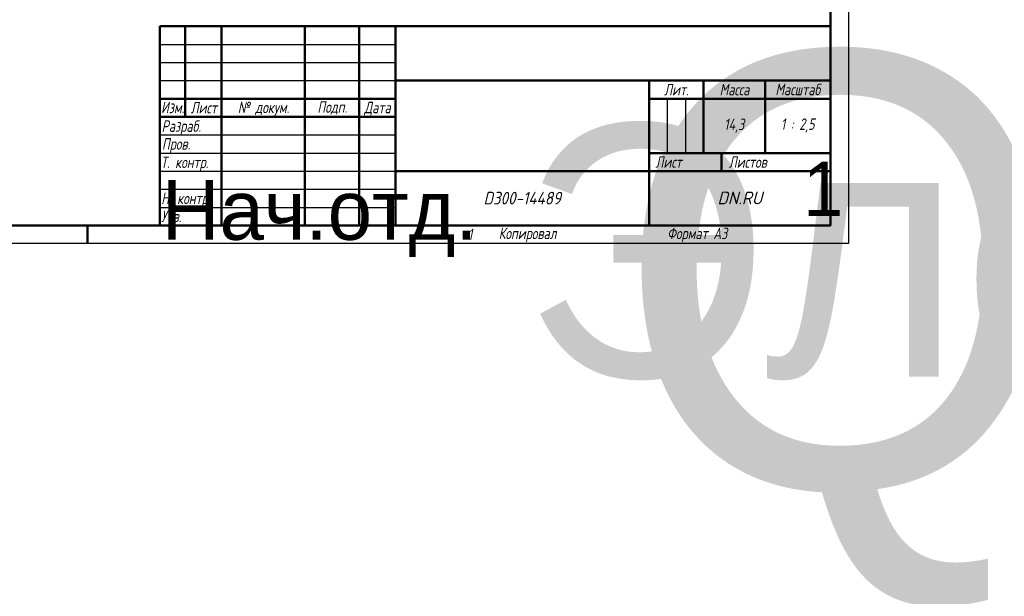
# Model space of a CAD drawing. Header units: millimetres. Extents: x -3597 to 7271, y -243 to 932.
# Tile 8 of 12: x 478 to 1158, y -243 to 155. Entities that reach past the tile are written whole.
import ezdxf
from ezdxf.enums import TextEntityAlignment as Align

# ---------------------------------------------------------------- set-up
doc = ezdxf.new("R2018")
doc.units = ezdxf.units.MM
doc.header["$LTSCALE"] = 2.5
doc.layers.add('Заголовок (ГОСТ)', color=7, linetype='Continuous', lineweight=50)
doc.layers.add('Кромка (ГОСТ)', color=7, linetype='Continuous', lineweight=50)
doc.styles.add('Альтернативный текст (ГОСТ)', font='arial.ttf', dxfattribs={"width": 0.8})

# ---------------------------------------------------------------- blocks, each defined once
blk = doc.blocks.new('Рамки ГОСТ - Рамка')
at = {"layer": 'Кромка (ГОСТ)', "lineweight": 25}
for p, q in [((420, 297), (420, 0)), ((420, 0), (0, 0))]:
    blk.add_line(p, q, dxfattribs=at)
at = {"layer": 'Кромка (ГОСТ)'}
for p, q in [((415, 5), (415, 292)), ((20, 5), (415, 5)), ((210, 5), (210, 0))]:
    blk.add_line(p, q, dxfattribs=at)
at = {"layer": 'Кромка (ГОСТ)', "char_height": 3.17, "attachment_point": 1, "style": 'Альтернативный текст (ГОСТ)'}
for s, insert, width in [('\\fGOST Common|b0|i1;{\\H3.1700;1}', (315, 4.14), 6.6287), ('\\fGOST Common|b0|i1;{\\H3.1700;Формат А3}', (370, 4.39), 25.2103)]:
    blk.add_mtext(s, dxfattribs=dict(at, insert=insert, width=width))
blk = doc.blocks.new('Основные надписи ГОСТ - Форма 1')
at = {"layer": 'Заголовок (ГОСТ)'}
for p, q in [((0, 55), (185, 55)), ((0, 0), (0, 55)), ((0, 0), (0, 55)), ((7, 55), (7, 30)), ((17, 55), (17, 0)), ((40, 55), (40, 0)), ((55, 55), (55, 0)), ((65, 55), (65, 0)), ((185, 0), (185, 55)), ((65, 40), (185, 40)), ((135, 40), (135, 0)), ((150, 40), (150, 20)), ((167, 40), (167, 20)), ((0, 35), (65, 35)), ((135, 35), (185, 35)), ((0, 30), (65, 30)), ((135, 20), (185, 20)), ((155, 20), (155, 15)), ((65, 15), (185, 15)), ((185, 0), (0, 0))]:
    blk.add_line(p, q, dxfattribs=at)
at = {"layer": 'Заголовок (ГОСТ)', "linetype": 'Continuous', "lineweight": 25}
for p, q in [((0, 50), (65, 50)), ((0, 45), (65, 45)), ((0, 40), (65, 40)), ((140, 35), (140, 20)), ((145, 35), (145, 20)), ((0, 25), (65, 25)), ((0, 20), (65, 20)), ((0, 15), (65, 15)), ((0, 10), (65, 10)), ((0, 5), (65, 5))]:
    blk.add_line(p, q, dxfattribs=at)
at = {"layer": 'Заголовок (ГОСТ)', "style": 'Альтернативный текст (ГОСТ)'}
for s, insert, char_height, width, attachment_point in [('\\fGOST Common|b0|i1;{\\H3.1700;Лит.}', (142.52, 37.49), 3.17, 14.9766, 5), ('\\fGOST Common|b0|i1;{\\H3.1700;Масса}', (158.55, 37.51), 3.17, 16.9878, 5), ('\\fGOST Common|b0|i1;{\\H3.1700;Масштаб}', (176.02, 37.53), 3.17, 17.8316, 5), ('\\fGOST Common|b0|i1;{\\H3.1700;Изм.}', (3.5, 32.56), 3.17, 6.9635, 5), ('\\fGOST Common|b0|i1;{\\H3.1700;Лист}', (12.1, 32.5), 3.17, 10.0029, 5), ('\\A0;\\fGOST Common|b0|i1;{\\H3.1700;№ докум.}', (28.58, 32.16), 3.17, 22.9069, 5), ('\\fGOST Common|b0|i1;{\\H3.1700;Подп.}', (47.56, 32.45), 3.17, 14.879, 5), ('\\fGOST Common|b0|i1;{\\H3.1700;Дата}', (60.02, 32.24), 3.17, 9.9614, 5), ('\\fGOST Common|b0|i1;{\\H3.1700;Разраб.}', (0.47, 27), 3.17, 16.9971, 4), ('\\fGOST Common|b0|i1;{\\H3.1700;14,3}', (158.47, 27.53), 3.17, 17.0435, 5), ('\\fGOST Common|b0|i1;{\\H3.1700;1 : 2,5}', (176, 27.6), 3.17, 17.9476, 5), ('\\fGOST Common|b0|i1;{\\H3.1700;Пров.}', (0.56, 22.08), 3.17, 17.0192, 4), ('\\A0;\\fGOST Common|b0|i1;{\\H3.1700;Т. контр.}', (0.23, 17.01), 3.17, 16.9554, 4), ('\\fGOST Common|b0|i1;{\\H3.1700;Лист}', (140.37, 17.5), 3.17, 10.5071, 5), ('\\fGOST Common|b0|i1;{\\H3.1700;Листов}', (162.21, 17.5), 3.17, 14.3668, 5), ('\\A1;', (150.6, 17.54), 3.17, 8.8313, 5), ('\\fGOST Common|b0|i1;{\\H3.1700;Н. контр.}', (0.36, 7.05), 3.17, 16.9999, 4), ('\\fGOST Common|b0|i1;\\W0.90;{\\H3.5000;D300-14489}', (99.98, 7.54), 3.5, 67.2576, 5), ('\\fGOST Common|b0|i1;\\W1.00;{\\H3.5000;DN.RU}', (160.02, 7.6), 3.5, 49.9832, 5), ('\\fGOST Common|b0|i1;{\\H3.1700;Утв.}', (0.34, 2.52), 3.17, 17.0083, 4), ('\\fGOST Common|b0|i1;{\\H3.1700;Копировал}', (93.48, -0.59), 3.17, 19.7871, 1)]:
    blk.add_mtext(s, dxfattribs=dict(at, insert=insert, char_height=char_height, width=width, attachment_point=attachment_point))
at = {"layer": 'Заголовок (ГОСТ)', "lineweight": 30, "flags": 104}
for tag, height, p in [('Изм1', 2.89, (3.51, 52.52)), ('Лист1', 2.89, (12.03, 52.52)), ('Докум1', 2.89, (28.54, 52.48)), ('Изм2', 2.89, (3.5, 47.52)), ('Лист2', 2.89, (12.01, 47.5)), ('Докум2', 2.89, (28.53, 47.5)), ('ОБОЗНАЧЕНИЕ', 5, (125.33, 47.56)), ('Изм3', 2.89, (3.5, 42.5)), ('Лист3', 2.89, (12.01, 42.51)), ('Докум3', 2.89, (28.51, 42.48)), ('Изм4', 2.89, (3.51, 37.5)), ('Лист4', 2.89, (12, 37.53)), ('Докум4', 2.89, (28.51, 37.52)), ('НАИМЕНОВАНИЕ', 5, (100.14, 27.85)), ('Литера', 3.5, (137.52, 27.25)), ('Литера2', 3.5, (142.51, 27.22)), ('Литера3', 3.5, (147.52, 27.21)), ('Тип_документа', 3.17, (100.08, 17.56)), ('Листов', 3.17, (177.46, 17.58))]:
    blk.add_attdef(tag, text='', height=height, dxfattribs=at).set_placement(p, align=Align.MIDDLE_CENTER)
for tag, height, p in [('Подп1', 2.89, (40.01, 52.51)), ('Дата1', 2, (55.01, 52.51)), ('Подп2', 2.89, (40.01, 47.5)), ('Дата2', 2, (55.01, 47.49)), ('Подп3', 2.89, (40.01, 42.51)), ('Дата3', 2, (55.02, 42.52)), ('Подп4', 2.89, (40.01, 37.51)), ('Дата4', 2, (55.02, 37.51)), ('ПРОВЕРИЛ', 3.17, (17.41, 22.53)), ('Проверил_Подп.', 2.89, (40.05, 22.52)), ('ДАТА_ПРОВЕРКИ', 2, (55.02, 22.51)), ('ТЕХНОЛОГ', 3.17, (17.33, 17.54)), ('Технолог_Подп.', 2.89, (40.05, 17.51)), ('Технолог_Дата', 2, (55.01, 17.5)), ('НАЧ._ОТДЕЛА', 3.17, (17.46, 12.45)), ('Руководитель_Подп.', 2.89, (40.01, 12.5)), ('Должность_руководителя', 3.17, (0.52, 12.51)), ('Руководитель_Дата', 2, (55.01, 12.51)), ('НОРМОКОНТРОЛЬ', 3.17, (17.37, 7.48)), ('Нормоконтроль_Подп.', 2.89, (40.05, 7.52)), ('ДАТА_НОРМОКОНТРОЛЯ', 2, (55.02, 7.51)), ('УТВЕРДИЛ', 3.17, (17.4, 2.51)), ('Утвердил_Подп.', 2.89, (40.05, 2.51)), ('ДАТА_УТВЕРЖДЕНИЯ', 2, (55.01, 2.5))]:
    blk.add_attdef(tag, text='', height=height, dxfattribs=at).set_placement(p, align=Align.MIDDLE_LEFT)
for tag, p in [('Материал_Наим.', (133.71, 9.75)), ('Материал_ГОСТ', (134.04, 4.06))]:
    blk.add_attdef(tag, text='', height=3.5, dxfattribs=at).set_placement(p, align=Align.MIDDLE_RIGHT)

msp = doc.modelspace()

# ---------------------------------------------------------------- block references
at = {"xscale": 2.5, "yscale": 2.5, "zscale": 2.5}
msp.add_blockref('Рамки ГОСТ - Рамка', (0, 0), dxfattribs=at)
ref = msp.add_blockref('Основные надписи ГОСТ - Форма 1', (575, 12.5), dxfattribs=dict(xscale=2.5, yscale=2.5, zscale=2.5))
lines = msp.add_mtext('Нач.отд.', dxfattribs={"layer": 'Заголовок (ГОСТ)', "insert": (576.304, 43.786), "char_height": 41.1899, "attachment_point": 1})
ref.add_attrib('Должность_руководителя', '', (576.304, 43.786), dxfattribs={"flags": 104}).embed_mtext(lines)
lines = msp.add_mtext('QT-N-080EM-O1-220VAC-У1 HARK', dxfattribs={"layer": 'Заголовок (ГОСТ)', "insert": (888.314, 131.397), "char_height": 299.6074, "attachment_point": 1})
ref.add_attrib('ОБОЗНАЧЕНИЕ', '', (888.314, 131.397), dxfattribs={"flags": 104}).embed_mtext(lines)
lines = msp.add_mtext('Электропривод четвертьоборотный DN.ru', dxfattribs={"layer": 'Заголовок (ГОСТ)', "insert": (825.357, 82.117), "char_height": 174.02321, "attachment_point": 1})
ref.add_attrib('НАИМЕНОВАНИЕ', '', (825.357, 82.117), dxfattribs={"flags": 104}).embed_mtext(lines)
lines = msp.add_mtext('1', dxfattribs={"layer": 'Заголовок (ГОСТ)', "insert": (1018.648, 56.447), "char_height": 37.413, "attachment_point": 1})
ref.add_attrib('Листов', '', (1018.648, 56.447), dxfattribs={"flags": 104}).embed_mtext(lines)

doc.saveas('drawing.dxf')
